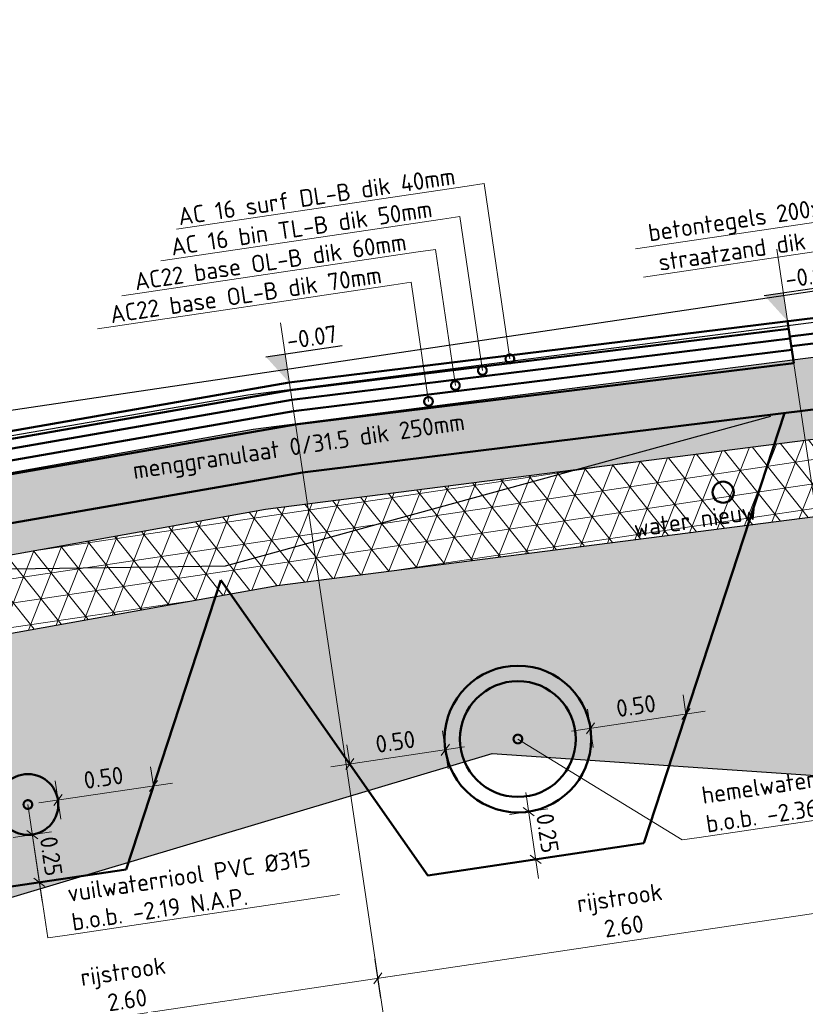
# Model space of a CAD drawing. Header units: metres. Extents: x 0 to 269924, y 0 to 933292.
# Tile 27 of 247: x 133875 to 133879.07, y 465802.43 to 465807.53. Entities that reach past the tile are written whole.
import ezdxf
from ezdxf import colors
from ezdxf.entities.mleader import LeaderData, LeaderLine
from ezdxf.math import Vec2, Vec3

# ---------------------------------------------------------------- set-up
doc = ezdxf.new("R2010")
doc.units = ezdxf.units.M
for name, pattern in [('AL-NAP_LIJN', [15.25, 12, -1.5, 0.25, -1.5]), ('RI-HWA', [7.4, 5, -2.4]), ('RI-VWA', [11, 5, -3, 0, -3])]:
    doc.linetypes.add(name, pattern=pattern)
for name, color, linetype, lineweight in [('B-WE-KL-T18', 10, 'Continuous', 18), ('B-WE-MO-BODEM-AD-50', 253, 'Continuous', 18), ('B-WE-VH-VERHARDING-GD', 253, 'Continuous', 25), ('B-WE-VH-VERHARDING_FUNDERING-AD-50', 253, 'Continuous', 18), ('N-WE-GW-SLEUF-GD', 90, 'Continuous', 50), ('N-WE-KL-ET_LS_OV_LICHTMAST-S', 190, 'Continuous', 25), ('N-WE-RI-T18', 10, 'Continuous', 18), ('N-WE-VH-M', 7, 'Continuous', 18), ('N-WE-VH-VERHARDING-GD', 7, 'Continuous', 50), ('N-WE-VH-VERHARDING-T18', 10, 'Continuous', 18), ('X-XX-AL-NAP-GD', 7, 'AL-NAP_LIJN', 25), ('X-XX-AL-PEILMAAT-SD', 7, 'Continuous', 25)]:
    doc.layers.add(name, color=color, linetype=linetype, lineweight=lineweight)
for name, color, linetype, lineweight, true_color in [('N-WE-KL-WATER-GD', 5, 'KL-WATER-N', 50, 0x0000ff), ('N-WE-RI-HWA-GD', 150, 'RI-HWA', 50, 0x007fff), ('N-WE-RI-VWA-GD', 20, 'RI-VWA', 50, 0xff3f00)]:
    doc.layers.add(name, color=color, linetype=linetype, lineweight=lineweight, true_color=true_color)
doc.layers.add('X-XX-AL-HULPLIJN-G', color=30, linetype='Continuous', lineweight=18, plot=False)
doc.layers.add('X-XX-AL-HULPLIJN-GD', color=30, linetype='Continuous', lineweight=25, plot=False)
doc.styles.add('NLCS-ISO', font='NLCS-ISO.ttf')
doc.styles.add('NLCS-ISO-M200-T18', font='NLCS-ISO.ttf', dxfattribs={"height": 0.36})
doc.styles.add('NLCS-ISO-M50-T18', font='NLCS-ISO.ttf', dxfattribs={"height": 0.09000000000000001})
doc.linetypes.add('KL-WATER-N', pattern='A,7,-0.5,[168,NLCS.SHX,S=0.75,R=0,X=0.75,Y=0],-2', length=9.5)
doc.dimstyles.new('NLCS-M50-T18-SCHRAP_L2_H2', dxfattribs={"dimscale": 0.05, "dimtxt": 2.5, "dimasz": 1.008, "dimexe": 2, "dimexo": 2, "dimgap": 0.7, "dimtad": 1, "dimzin": 0, "dimdsep": 46, "dimtxsty": 'NLCS-ISO-M50-T18', "dimblk": 'OBLIQUE', "dimcen": 0, "dimdle": 2, "dimclrd": 256, "dimclre": 256, "dimclrt": 10, "dimazin": 0, "dimtfac": 1, "dimtdec": 3, "dimtofl": 0, "dimtmove": 0, "dimatfit": 3, "dimldrblk": 'OBLIQUE', "dimfxl": 2, "dimfxlon": 1, "dimtfillclr": 256, "dimtolj": 1, "dimtzin": 0, "dimlwd": -1, "dimlwe": -1, "dimarcsym": 0})

# ---------------------------------------------------------------- blocks, each defined once
blk = doc.blocks.new('_Oblique')
at = {"color": 0, "linetype": 'ByBlock', "lineweight": -2}
blk.add_line((-0.5, -0.5), (0.5, 0.5), dxfattribs=at)
blk = doc.blocks.new('*D275')
at = {"layer": 'Defpoints', "color": 0, "transparency": 16777216}
for p in [(133876.4001365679, 465805.6490864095), (133873.8379340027, 465805.2026079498), (133874.2870240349, 465802.1806370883)]:
    blk.add_point(p, dxfattribs=at)
at = {"layer": 'N-WE-VH-M', "transparency": 16777216}
for p, q in [((133876.8440818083, 465802.6617353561), (133876.8734806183, 465802.4639078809)), ((133876.957694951, 465802.5775210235), (133874.1881102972, 465802.1659376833)), ((133874.2723246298, 465802.2795508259), (133874.3017234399, 465802.0817233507))]:
    blk.add_line(p, q, dxfattribs=at)
at = {"layer": 'N-WE-VH-M', "transparency": 16777216, "xscale": 0.0504, "yscale": 0.0504, "zscale": 0.0504}
for p, rotation in [((133876.8587812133, 465802.5628216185), 8.452767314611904), ((133874.2870240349, 465802.1806370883), 188.4527673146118)]:
    blk.add_blockref('_Oblique', p, dxfattribs=dict(at, rotation=rotation))
at = {"layer": 'N-WE-VH-M', "color": 10, "transparency": 16777216, "insert": (133875.5501185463, 465802.5250456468), "char_height": 0.09000000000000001, "attachment_point": 5, "rotation": 8.45276731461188, "style": 'NLCS-ISO-M50-T18'}
blk.add_mtext('\\A1;rijstrook\\P2.60', dxfattribs=at)
blk = doc.blocks.new('_DotSmall')
at = {"color": 0, "linetype": 'ByBlock', "const_width": 0.5}
blk.add_lwpolyline([(-0.0625, 0, 1), (0.0625, 0, 1)], format="xyb", close=True, dxfattribs=at)
blk = doc.blocks.new('*D272')
at = {"layer": 'Defpoints', "color": 0, "transparency": 16777216}
for p in [(133878.9814483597, 465805.9669770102), (133876.4001365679, 465805.6490864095), (133876.8587812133, 465802.5628216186)]:
    blk.add_point(p, dxfattribs=at)
at = {"layer": 'N-WE-VH-M', "transparency": 16777216}
for p, q in [((133879.4158389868, 465803.0439198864), (133879.4452377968, 465802.8460924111)), ((133879.5294521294, 465802.9597055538), (133876.7598674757, 465802.5481222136)), ((133876.8440818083, 465802.6617353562), (133876.8734806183, 465802.4639078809))]:
    blk.add_line(p, q, dxfattribs=at)
at = {"layer": 'N-WE-VH-M', "transparency": 16777216, "xscale": 0.0504, "yscale": 0.0504, "zscale": 0.0504}
for p, rotation in [((133879.4305383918, 465802.9450061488), 8.452767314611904), ((133876.8587812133, 465802.5628216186), 188.4527673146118)]:
    blk.add_blockref('_Oblique', p, dxfattribs=dict(at, rotation=rotation))
at = {"layer": 'N-WE-VH-M', "color": 10, "transparency": 16777216, "insert": (133878.1218757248, 465802.907230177), "char_height": 0.09000000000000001, "attachment_point": 5, "rotation": 8.45276731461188, "style": 'NLCS-ISO-M50-T18'}
blk.add_mtext('\\A1;rijstrook\\P2.60', dxfattribs=at)
blk = doc.blocks.new('*D273')
at = {"layer": 'Defpoints', "color": 0, "transparency": 16777216}
for p in [(133880.7685103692, 465806.1870551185), (133878.9814483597, 465805.9669770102), (133879.4305383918, 465802.9450061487)]:
    blk.add_point(p, dxfattribs=at)
at = {"layer": 'N-WE-VH-M', "transparency": 16777216}
for p, q in [((133881.1962862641, 465803.3085091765), (133881.2256850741, 465803.1106817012)), ((133881.3098994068, 465803.2242948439), (133879.3316246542, 465802.9303067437)), ((133879.4158389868, 465803.0439198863), (133879.4452377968, 465802.8460924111))]:
    blk.add_line(p, q, dxfattribs=at)
at = {"layer": 'N-WE-VH-M', "transparency": 16777216, "xscale": 0.0504, "yscale": 0.0504, "zscale": 0.0504}
for p, rotation in [((133881.2109856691, 465803.2095954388), 8.452767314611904), ((133879.4305383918, 465802.9450061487), 188.4527673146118)]:
    blk.add_blockref('_Oblique', p, dxfattribs=dict(at, rotation=rotation))
at = {"layer": 'N-WE-VH-M', "color": 10, "transparency": 16777216, "insert": (133880.2979779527, 465803.2306170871), "char_height": 0.09000000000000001, "attachment_point": 5, "rotation": 8.45276731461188, "style": 'NLCS-ISO-M50-T18'}
blk.add_mtext('\\A1;rijstrook\\P1.80', dxfattribs=at)
blk = doc.blocks.new('SAL-PEILMAAT_INFRACAD_H01-SOD')
blk.add_line((-2, 3), (6, 3))
blk.add_solid([(-2, 3), (0, 3), (0, 0)])
at = {"style": 'NLCS-ISO'}
blk.add_attdef('...', (0.3999999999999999, 3.399999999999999), '', height=1.8, dxfattribs=at)
blk = doc.blocks.new('PROFIEL 10')
at = {"layer": 'B-WE-MO-BODEM-AD-50'}
h = blk.add_hatch(dxfattribs=at)
h.set_pattern_fill('AVH-FUNDERING_EPS-SO', color=256, scale=0.025, angle=-8.452767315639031, pattern_type=2)
h.set_pattern_definition([(359.9999999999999, (831.9988096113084, -431.4252173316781), (6.938893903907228e-17, 0.125), []), (59.99999999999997, (831.9988096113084, -431.4252173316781), (-0.1082531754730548, 0.06250000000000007), []), (120, (831.9988096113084, -431.4252173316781), (-0.1082531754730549, -0.06249999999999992), [])])
h.paths.add_polyline_path([(12.36262828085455, -1.050148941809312), (18.50833279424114, -1.17268266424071), (18.50833279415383, -0.835524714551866), (15.35499744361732, -0.7097316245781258), (12.36063511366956, -0.6500297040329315), (9.366269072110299, -0.7395826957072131), (6.705371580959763, -0.819162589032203), (6.70537158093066, -1.219341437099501)])
h = blk.add_hatch(dxfattribs=at)
h.set_pattern_fill('AMO-BODEM_ZAND-SO', color=256, scale=0.05, angle=-1.090782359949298e-09, pattern_type=2)
h.set_pattern_definition([(37.49999999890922, (-135375.3567811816, -466755.2423257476), (-0.003149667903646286, 0.09634118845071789), [0, -0.07600000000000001, 0, -0.085, 0, -0.08125]), (7.499999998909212, (-135375.3567811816, -466755.2423257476), (0.08848883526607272, 0.1411073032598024), [0, -0.041, 0, -0.0685, 0, -0.02625]), (327.4999999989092, (-135375.4182811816, -466755.2423257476), (0.1557070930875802, 0.0002829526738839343), [0, -0.025, 0, -0.09000000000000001, 0, -0.1175]), (317.4999999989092, (-135375.4182811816, -466755.2423257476), (0.1503063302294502, 0.04388377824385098), [0, -0.0125, 0, -0.059, 0, -0.0675])])
h.paths.add_polyline_path([(6.70537158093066, -1.219341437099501), (6.705371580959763, -2.075574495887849), (9.56113439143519, -2.61907249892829), (13.33597194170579, -2.074393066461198), (15.22339071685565, -2.487927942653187), (18.50833279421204, -2.143334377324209), (18.50833279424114, -1.17268266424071), (12.36262828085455, -1.050148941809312)])
at = {"layer": 'B-WE-VH-VERHARDING_FUNDERING-AD-50'}
h = blk.add_hatch(dxfattribs=at)
h.set_pattern_fill('AVH-FUNDERING_02-SO', color=256, scale=0.25, angle=-1.090782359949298e-09, pattern_type=2)
h.set_pattern_definition([(359.9999999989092, (-2015.988896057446, -223.7093315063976), (0.2500000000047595, 0.2499999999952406), [0.03125, -0.21875]), (90, (-2015.988896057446, -223.7093315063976), (-0.2499999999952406, 0.2500000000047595), [0.03125, -0.21875]), (134.9999999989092, (-2015.957646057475, -223.7093315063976), (-0.2499999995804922, 4.759449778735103e-12), [0.044194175, -0.3093592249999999]), (359.9999999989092, (-2015.957646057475, -223.5687065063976), (0.2500000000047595, 0.2499999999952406), [0.03125, -0.21875]), (44.99999999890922, (-2015.942021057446, -223.5843315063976), (4.759435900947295e-12, 0.2499999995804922), [0.022097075, -0.3314563]), (134.9999999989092, (-2015.942021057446, -223.5843315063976), (-0.2499999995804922, 4.759449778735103e-12), [0.022097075, -0.3314563]), (359.9999999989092, (-2015.863896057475, -223.5062065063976), (0.2500000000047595, 0.2499999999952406), [0.044194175, -0.205805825]), (44.99999999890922, (-2015.863896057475, -223.5062065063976), (4.759435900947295e-12, 0.2499999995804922), [0.03125, -0.3223034]), (134.9999999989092, (-2015.819701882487, -223.5062065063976), (-0.2499999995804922, 4.759449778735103e-12), [0.03125, -0.3223034]), (90, (-2015.817021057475, -223.6468315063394), (-0.2499999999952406, 0.2500000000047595), [0.03125, -0.21875]), (44.99999999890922, (-2015.817021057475, -223.6468315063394), (4.759435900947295e-12, 0.2499999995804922), [0.022097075, -0.3314563]), (134.9999999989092, (-2015.801396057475, -223.6312065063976), (-0.2499999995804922, 4.759449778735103e-12), [0.022097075, -0.3314563]), (359.9999999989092, (-2015.957646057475, -223.6468315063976), (0.2500000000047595, 0.2499999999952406), [0.015625, -0.209375]), (359.9999999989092, (-2015.770146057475, -223.5843315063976), (0.2500000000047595, 0.2499999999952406), [0.015625, -0.209375]), (90, (-2015.848271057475, -223.5530815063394), (-0.2499999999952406, 0.2500000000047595), [0.015625, -0.209375]), (134.9999999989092, (-2015.817021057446, -223.6937065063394), (-0.2499999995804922, 4.759449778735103e-12), [0.022097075, -0.3314563]), (134.9999999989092, (-2015.926396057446, -223.5218315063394), (-0.2499999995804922, 4.759449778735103e-12), [0.022097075, -0.3314563]), (44.99999999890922, (-2015.871708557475, -223.6273002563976), (4.759435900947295e-12, 0.2499999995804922), [0.022097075, -0.3314563]), (90, (-2015.902958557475, -223.6780815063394), (-0.2499999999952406, 0.2500000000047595), [0.00390625, -0.24609375]), (90, (-2015.891239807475, -223.5726127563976), (-0.2499999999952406, 0.2500000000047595), [0.00390625, -0.24609375]), (90, (-2015.774052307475, -223.5296440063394), (-0.2499999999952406, 0.2500000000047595), [0.00390625, -0.24609375]), (90, (-2015.770146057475, -223.6624565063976), (-0.2499999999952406, 0.2500000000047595), [0.00390625, -0.24609375])])
h.paths.add_polyline_path([(9.353713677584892, -0.3197704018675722), (8.946456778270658, -0.7521380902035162), (9.366269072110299, -0.7395826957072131), (12.36063511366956, -0.6500297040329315), (15.35499744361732, -0.7097316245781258), (15.77466365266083, -0.7264729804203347), (15.36336978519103, -0.2898150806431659), (12.35854228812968, -0.2299045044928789)])
at = {"layer": 'B-WE-VH-VERHARDING-GD'}
for points in [[(9.347965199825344, -0.1198508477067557), (12.35764536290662, -0.04985084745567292), (15.36695793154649, -0.1098508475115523)], [(9.353713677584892, -0.3197704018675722), (12.35854228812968, -0.2299045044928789), (15.36336978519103, -0.2898150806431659)], [(9.366269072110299, -0.7395826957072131), (12.36063511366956, -0.6500297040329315), (15.35499744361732, -0.7097316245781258)], [(6.70537158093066, -1.219341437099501), (12.36262828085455, -1.050148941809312), (18.50833279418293, -1.17268266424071)]]:
    blk.add_lwpolyline(points, dxfattribs=at)
at = {"layer": 'N-WE-KL-WATER-GD'}
blk.add_circle((14.71833279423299, -0.9112014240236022), 0.055, dxfattribs=at)
at = {"layer": 'X-XX-AL-HULPLIJN-GD'}
blk.add_lwpolyline([(7.588933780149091, -2.193363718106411), (9.56113439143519, -2.61907249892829), (13.33597194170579, -2.074393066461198), (15.22339071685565, -2.487927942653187), (18.50833279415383, -2.143334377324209)], dxfattribs=at)
at = {"layer": 'X-XX-AL-NAP-GD'}
blk.add_lwpolyline([(20.23398783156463, 0.05014915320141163), (-4.18332035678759e-12, 0.05014915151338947)], dxfattribs=at)
at = {"layer": 'B-WE-KL-T18', "insert": (14.87406297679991, -0.9857550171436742), "char_height": 0.09, "attachment_point": 3, "style": 'NLCS-ISO-M50-T18'}
blk.add_mtext_dynamic_manual_height_columns('water nieuw', width=1.034147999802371, gutter_width=12.5, heights=[0], dxfattribs=at)
blk = doc.blocks.new('*D446')
at = {"layer": 'Defpoints', "color": 0, "transparency": 16777216}
for p in [(133877.2085486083, 465803.7467606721), (133876.7139799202, 465803.6732636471), (133877.3011548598, 465803.1236041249)]:
    blk.add_point(p, dxfattribs=at)
at = {"layer": 'N-WE-VH-M', "transparency": 16777216}
for p, q in [((133877.2232480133, 465803.6478469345), (133877.1938492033, 465803.8456744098)), ((133876.6150661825, 465803.6585642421), (133877.3074623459, 465803.7614600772)), ((133876.7139799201, 465803.6732636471), (133876.6992805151, 465803.7721773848))]:
    blk.add_line(p, q, dxfattribs=at)
at = {"layer": 'N-WE-VH-M', "transparency": 16777216, "xscale": 0.0504, "yscale": 0.0504, "zscale": 0.0504}
for p, rotation in [((133877.2085486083, 465803.7467606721), 8.452767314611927), ((133876.7139799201, 465803.6732636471), 188.4527673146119)]:
    blk.add_blockref('_Oblique', p, dxfattribs=dict(at, rotation=rotation))
at = {"layer": 'N-WE-VH-M', "color": 10, "transparency": 16777216, "insert": (133876.9495047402, 465803.7891431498), "char_height": 0.09000000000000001, "attachment_point": 5, "rotation": 8.452767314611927, "style": 'NLCS-ISO-M50-T18'}
blk.add_mtext('\\A1;0.50', dxfattribs=at)
blk = doc.blocks.new('*D447')
at = {"layer": 'Defpoints', "color": 0, "transparency": 16777216}
for p in [(133878.4548617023, 465803.9319731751), (133878.4548617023, 465803.9319731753), (133878.0528992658, 465803.235319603)]:
    blk.add_point(p, dxfattribs=at)
at = {"layer": 'N-WE-VH-M', "transparency": 16777216}
for p, q in [((133878.4548617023, 465803.9319731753), (133878.4401622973, 465804.0308869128)), ((133877.9749924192, 465803.7595624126), (133877.9455936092, 465803.9573898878)), ((133877.8613792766, 465803.8437767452), (133878.5537754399, 465803.9466725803))]:
    blk.add_line(p, q, dxfattribs=at)
at = {"layer": 'N-WE-VH-M', "transparency": 16777216, "xscale": 0.0504, "yscale": 0.0504, "zscale": 0.0504}
for p, rotation in [((133878.4548617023, 465803.9319731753), 8.452767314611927), ((133877.9602930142, 465803.8584761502), 188.4527673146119)]:
    blk.add_blockref('_Oblique', p, dxfattribs=dict(at, rotation=rotation))
at = {"layer": 'N-WE-VH-M', "color": 10, "transparency": 16777216, "insert": (133878.1958178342, 465803.9743556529), "char_height": 0.09000000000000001, "attachment_point": 5, "rotation": 8.452767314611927, "style": 'NLCS-ISO-M50-T18'}
blk.add_mtext('\\A1;0.50', dxfattribs=at)
blk = doc.blocks.new('*D448')
at = {"layer": 'Defpoints', "color": 0, "transparency": 16777216}
for p in [(133876.9575512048, 465803.32528724), (133878.2358896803, 465803.2625135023), (133877.6770270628, 465803.1794618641)]:
    blk.add_point(p, dxfattribs=at)
at = {"layer": 'N-WE-VH-M', "transparency": 16777216}
for p, q in [((133877.6255791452, 465803.5256599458), (133877.6917264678, 465803.0805481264)), ((133877.5413648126, 465803.4120468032), (133877.7391922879, 465803.4414456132)), ((133877.7759408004, 465803.1941612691), (133877.5781133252, 465803.1647624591))]:
    blk.add_line(p, q, dxfattribs=at)
at = {"layer": 'N-WE-VH-M', "transparency": 16777216, "xscale": 0.0504, "yscale": 0.0504, "zscale": 0.0504}
for p, rotation in [((133877.6402785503, 465803.4267462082), 98.45276731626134), ((133877.6770270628, 465803.1794618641), 278.4527673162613)]:
    blk.add_blockref('_Oblique', p, dxfattribs=dict(at, rotation=rotation))
at = {"layer": 'N-WE-VH-M', "color": 10, "transparency": 16777216, "insert": (133877.7377837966, 465803.3148635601), "char_height": 0.09000000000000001, "attachment_point": 5, "rotation": 278.4527673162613, "style": 'NLCS-ISO-M50-T18'}
blk.add_mtext('\\A1;0.25', dxfattribs=at)
blk = doc.blocks.new('*D450')
at = {"layer": 'Defpoints', "color": 0, "transparency": 16777216}
for p in [(133875.6970966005, 465803.5599073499), (133875.6970966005, 465803.5599073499), (133875.2624279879, 465803.0833368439)]:
    blk.add_point(p, dxfattribs=at)
at = {"layer": 'N-WE-VH-M', "transparency": 16777216}
for p, q in [((133875.6970966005, 465803.5599073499), (133875.6823971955, 465803.6588210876)), ((133875.1036141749, 465803.4717109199), (133875.7960103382, 465803.5746067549)), ((133875.2172273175, 465803.3874965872), (133875.1878285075, 465803.5853240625))]:
    blk.add_line(p, q, dxfattribs=at)
at = {"layer": 'N-WE-VH-M', "transparency": 16777216, "xscale": 0.0504, "yscale": 0.0504, "zscale": 0.0504}
for p, rotation in [((133875.6970966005, 465803.5599073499), 8.452767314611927), ((133875.2025279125, 465803.4864103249), 188.4527673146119)]:
    blk.add_blockref('_Oblique', p, dxfattribs=dict(at, rotation=rotation))
at = {"layer": 'N-WE-VH-M', "color": 10, "transparency": 16777216, "insert": (133875.4380527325, 465803.6022898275), "char_height": 0.09000000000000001, "attachment_point": 5, "rotation": 8.452767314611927, "style": 'NLCS-ISO-M50-T18'}
blk.add_mtext('\\A1;0.50', dxfattribs=at)
blk = doc.blocks.new('*D451')
at = {"layer": 'Defpoints', "color": 0, "transparency": 16777216}
for p in [(133874.4974270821, 465803.2223968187), (133875.5556824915, 465803.1269169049), (133875.1066388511, 465803.0601852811)]:
    blk.add_point(p, dxfattribs=at)
at = {"layer": 'N-WE-VH-M', "transparency": 16777216}
for p, q in [((133875.0551909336, 465803.4063833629), (133875.1213382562, 465802.9612715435)), ((133874.9709766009, 465803.2927702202), (133875.1688040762, 465803.3221690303)), ((133875.2055525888, 465803.0748846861), (133875.0077251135, 465803.045485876))]:
    blk.add_line(p, q, dxfattribs=at)
at = {"layer": 'N-WE-VH-M', "transparency": 16777216, "xscale": 0.0504, "yscale": 0.0504, "zscale": 0.0504}
for p, rotation in [((133875.0698903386, 465803.3074696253), 98.45276731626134), ((133875.1066388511, 465803.0601852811), 278.4527673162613)]:
    blk.add_blockref('_Oblique', p, dxfattribs=dict(at, rotation=rotation))
at = {"layer": 'N-WE-VH-M', "color": 10, "transparency": 16777216, "insert": (133875.167395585, 465803.1955869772), "char_height": 0.09000000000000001, "attachment_point": 5, "rotation": 278.4527673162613, "style": 'NLCS-ISO-M50-T18'}
blk.add_mtext('\\A1;0.25', dxfattribs=at)

msp = doc.modelspace()

# ---------------------------------------------------------------- block references
at = {"layer": 'N-WE-KL-ET_LS_OV_LICHTMAST-S', "rotation": 8.452767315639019}
msp.add_blockref('PROFIEL 10', (133863.9549930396, 465803.8190538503), dxfattribs=at)

# ---------------------------------------------------------------- next in the draw order: linework, layer by layer
at = {"layer": 'N-WE-GW-SLEUF-GD'}
for p, q in [((133878.2358896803, 465803.2625135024), (133878.9649283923, 465805.491391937)), ((133875.5556824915, 465803.126916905), (133876.0460667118, 465804.6261607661)), ((133876.0460667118, 465804.6261607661), (133877.1179418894, 465803.0963771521)), ((133877.1179418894, 465803.0963771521), (133878.2358896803, 465803.2625135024)), ((133874.6578177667, 465802.9934867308), (133875.5556824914, 465803.126916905))]:
    msp.add_line(p, q, dxfattribs=at)
at = {"layer": 'N-WE-RI-HWA-GD', "linetype": 'Continuous'}
for radius in [0.38, 0.3]:
    msp.add_circle((133877.5844208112, 465803.8026184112), radius, dxfattribs=at)
at = {"layer": 'N-WE-RI-VWA-GD', "linetype": 'Continuous'}
msp.add_circle((133875.0467387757, 465803.463258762), 0.1575, dxfattribs=at)
at = {"layer": 'N-WE-VH-VERHARDING-GD'}
for points in [[(133880.7685103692, 465806.1870551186), (133876.4001365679, 465805.6490864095), (133873.8379340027, 465805.2026079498)], [(133878.9932115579, 465805.8878212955), (133880.7802735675, 465806.1078994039)], [(133879.0005635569, 465805.8383489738), (133880.7876255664, 465806.0584270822)], [(133881.2547803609, 465805.976243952), (133881.2843844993, 465805.7770348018), (133876.4692453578, 465805.1840465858), (133873.4700207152, 465804.6614145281), (133873.4192811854, 465804.9584159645)], [(133878.9814483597, 465805.9669770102), (133879.0137971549, 465805.749298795)], [(133878.9873299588, 465805.9273991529), (133876.4060181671, 465805.6095085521), (133873.8438156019, 465805.1630300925)], [(133878.9946819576, 465805.8779268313), (133876.413370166, 465805.5600362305), (133873.8511676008, 465805.1135577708)], [(133879.0035043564, 465805.8185600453), (133876.4221925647, 465805.5006694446), (133873.8599899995, 465805.0541909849)], [(133879.0137971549, 465805.749298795), (133876.4324853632, 465805.4314081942), (133873.870282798, 465804.9849297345)]]:
    msp.add_lwpolyline(points, dxfattribs=at)
at = {"layer": 'X-XX-AL-HULPLIJN-G'}
for points in [[(133878.9259177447, 465806.340647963), (133880.0876430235, 465798.5232846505)], [(133876.3541605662, 465805.9584634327), (133877.5158858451, 465798.1411001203)]]:
    msp.add_lwpolyline(points, dxfattribs=at)
at = {"layer": 'X-XX-AL-HULPLIJN-GD', "flags": 128}
for points in [[(133876.0703969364, 465804.7005451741), (133878.8936987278, 465805.4750182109)], [(133873.4870675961, 465804.6643850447), (133876.0703969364, 465804.7005451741)]]:
    msp.add_lwpolyline(points, dxfattribs=at)

# ---------------------------------------------------------------- next in the draw order: block references
at = {"layer": 'X-XX-AL-PEILMAAT-SD', "xscale": 0.05, "yscale": 0.05, "zscale": 0.05, "rotation": 8.452767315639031}
for p, values in [((133878.9814483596, 465805.9669770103), {'...': '-0.13'}), ((133876.400136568, 465805.6490864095), {'...': '-0.07'})]:
    msp.add_blockref('SAL-PEILMAAT_INFRACAD_H01-SOD', p, dxfattribs=at).add_auto_attribs(values)

# ---------------------------------------------------------------- next in the draw order: texts
at = {"layer": 'N-WE-VH-VERHARDING-T18', "insert": (133876.4508596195, 465805.3077660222), "char_height": 0.09000000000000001, "attachment_point": 5, "rotation": 8.45276731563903, "style": 'NLCS-ISO-M50-T18'}
msp.add_mtext_dynamic_manual_height_columns('menggranulaat 0/31.5 dik 250mm', width=2.079466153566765, gutter_width=0.4500000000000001, heights=[0], dxfattribs=at)

# ---------------------------------------------------------------- next in the draw order: dimensions: what is measured, and where the dimension line sits
at = {"layer": 'N-WE-VH-M'}
for base, p1, p2, picture, middle in [((133879.4305383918, 465802.9450061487), (133880.7685103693, 465806.1870551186), (133878.9814483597, 465805.9669770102), '*D273', (133880.2979779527, 465803.2306170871)), ((133876.8587812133, 465802.5628216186), (133878.9814483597, 465805.9669770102), (133876.4001365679, 465805.6490864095), '*D272', (133878.1218757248, 465802.907230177)), ((133874.2870240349, 465802.1806370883), (133876.4001365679, 465805.6490864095), (133873.8379340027, 465805.2026079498), '*D275', (133875.5501185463, 465802.5250456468))]:
    dim = msp.add_linear_dim(base=base, p1=p1, p2=p2, angle=188.4527673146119, text='rijstrook\\P<>', dimstyle='NLCS-M50-T18-SCHRAP_L2_H2', dxfattribs=at)
    dim.commit()
    dim.dimension.update_dxf_attribs({"geometry": picture, "text_midpoint": middle})
for base, p1, p2, angle, picture, middle in [((133878.4548617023, 465803.9319731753), (133878.0528992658, 465803.2353196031), (133878.4548617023, 465803.9319731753), 8.452767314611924, '*D447', (133878.2075773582, 465803.8952246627)), ((133877.2085486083, 465803.7467606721), (133876.7139799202, 465803.6732636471), (133877.3011548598, 465803.1236041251), 8.452767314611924, '*D446', (133876.9612642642, 465803.7100121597)), ((133875.6970966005, 465803.5599073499), (133875.2624279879, 465803.083336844), (133875.6970966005, 465803.5599073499), 8.452767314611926, '*D450', (133875.4498122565, 465803.5231588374)), ((133877.6770270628, 465803.1794618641), (133876.9575512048, 465803.32528724), (133878.2358896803, 465803.2625135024), 98.45276731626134, '*D448', (133877.6586528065, 465803.3031040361)), ((133875.1066388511, 465803.0601852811), (133874.4974270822, 465803.2223968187), (133875.5556824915, 465803.126916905), 98.45276731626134, '*D451', (133875.0882645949, 465803.1838274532))]:
    dim = msp.add_linear_dim(base=base, p1=p1, p2=p2, angle=angle, dimstyle='NLCS-M50-T18-SCHRAP_L2_H2', dxfattribs=at)
    dim.commit()
    dim.dimension.update_dxf_attribs({"geometry": picture, "text_midpoint": middle, "dimtype": 160})

# ---------------------------------------------------------------- next in the draw order: leaders
at = {"layer": 'N-WE-RI-T18'}
ml = msp.add_multileader_mtext('Standard', dxfattribs=at)
ml.set_content('hemelwaterriool beton %%C600\\Pb.o.b. -2.36 N.A.P.', color=256, style='NLCS-ISO-M50-T18')
ml.set_leader_properties(color=256, linetype='ByLayer', lineweight=-1)
ml.set_arrow_properties(name='DOTSMALL')
ml.build(insert=Vec2(0, 0))
ml.multileader.update_dxf_attribs({"text_left_attachment_type": 5, "text_right_attachment_type": 5, "dogleg_length": 0.09000000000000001, "arrow_head_size": 0.09})
ctx = ml.context
ctx.base_point, ctx.char_height, ctx.arrow_head_size, ctx.landing_gap_size, ctx.plane_origin, ctx.plane_x_axis, ctx.plane_y_axis = Vec3(133878.5235273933, 465803.2929900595), 0.09000000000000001, 0.09, 0.04500000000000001, Vec3(133877.6285190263, 465803.5058771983), Vec3(0.9891373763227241, 0.1469940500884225), Vec3(-0.1469940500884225, 0.9891373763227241)
ctx.left_attachment, ctx.right_attachment = 5, 5
notes = []
notes.append((ctx, [(0, (1, 1, 0), (133878.4345050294, 465803.279760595), (0.9891373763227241, 0.1469940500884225), 0.09000000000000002, [(0, [(133877.5844208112, 465803.8026184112)], 0, [])])]))
ctx.mtext.insert, ctx.mtext.text_direction, ctx.mtext.rotation, ctx.mtext.flow_direction = Vec3(133878.5301141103, 465803.5548022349), Vec3(0.9891373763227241, 0.1469940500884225), 8.730516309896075e-13, 5
ml = msp.add_multileader_mtext('Standard', dxfattribs=at)
ml.set_content('vuilwaterriool PVC %%C315\\Pb.o.b. -2.19 N.A.P.', color=256, style='NLCS-ISO-M50-T18')
ml.set_leader_properties(color=256, linetype='ByLayer', lineweight=-1)
ml.set_arrow_properties(name='DOTSMALL')
ml.build(insert=Vec2(0, 0))
ml.multileader.update_dxf_attribs({"text_left_attachment_type": 5, "text_right_attachment_type": 5, "dogleg_length": 0.09000000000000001, "arrow_head_size": 0.09})
ctx = ml.context
ctx.base_point, ctx.char_height, ctx.arrow_head_size, ctx.landing_gap_size, ctx.plane_origin, ctx.plane_x_axis, ctx.plane_y_axis = Vec3(133875.238479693, 465802.7852850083), 0.09000000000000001, 0.09, 0.04500000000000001, Vec3(133875.0654805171, 465803.3371437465), Vec3(0.9891373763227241, 0.1469940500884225), Vec3(-0.1469940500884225, 0.9891373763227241)
ctx.left_attachment, ctx.right_attachment = 5, 5
notes.append((ctx, [(0, (1, 1, 0), (133875.1494573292, 465802.7720555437), (0.9891373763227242, 0.1469940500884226), 0.09000000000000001, [(0, [(133875.0467387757, 465803.463258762)], 0, [])])]))
ctx.mtext.insert, ctx.mtext.text_direction, ctx.mtext.rotation, ctx.mtext.flow_direction = Vec3(133875.2450664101, 465803.0470971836), Vec3(0.9891373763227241, 0.1469940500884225), 8.730516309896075e-13, 5
at = {"layer": 'N-WE-VH-VERHARDING-T18'}
ml = msp.add_multileader_mtext('Standard', dxfattribs=at)
ml.set_content('', color=256, style='NLCS-ISO-M200-T18')
ml.set_leader_properties(color=256, linetype='ByLayer', lineweight=-1)
ml.build(insert=Vec2(0, 0))
ml.multileader.update_dxf_attribs({"has_dogleg": 0, "text_left_attachment_type": 5, "text_right_attachment_type": 5, "dogleg_length": 0.36, "arrow_head_size": 0.36})
ctx = ml.context
ctx.base_point, ctx.char_height, ctx.arrow_head_size, ctx.landing_gap_size, ctx.plane_origin = Vec3(135697.3917517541, 466805.7658595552), 0.36, 0.36, 0.18, Vec3(135695.696623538, 466805.188890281)
ctx.left_attachment, ctx.right_attachment = 5, 5
notes.append((ctx, [(0, (0, 0, 0), (0, 0), (1, 0), 1, [])]))
ctx.mtext.insert, ctx.mtext.rotation, ctx.mtext.flow_direction = Vec3(135697.5717517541, 466806.1258595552), -0.1475286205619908, 5
ml = msp.add_multileader_mtext('Standard', dxfattribs=at)
ml.set_content('AC 16 surf DL-B dik 40mm', color=256, style='NLCS-ISO-M50-T18')
ml.set_leader_properties(color=256, linetype='ByLayer', lineweight=-1)
ml.set_arrow_properties(name='DOTSMALL')
ml.build(insert=Vec2(0, 0))
ml.multileader.update_dxf_attribs({"text_left_attachment_type": 5, "text_right_attachment_type": 5, "dogleg_length": 0.09000000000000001, "arrow_head_size": 0.09})
ctx = ml.context
ctx.base_point, ctx.char_height, ctx.arrow_head_size, ctx.landing_gap_size, ctx.plane_origin, ctx.plane_x_axis, ctx.plane_y_axis = Vec3(133875.7898232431, 465806.4392067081), 0.09000000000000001, 0.09, 0.04500000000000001, Vec3(133877.6723493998, 465805.5794979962), Vec3(0.9891373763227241, 0.1469940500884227), Vec3(-0.1469940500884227, 0.9891373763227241)
ctx.left_attachment, ctx.right_attachment = 5, 5
notes.append((ctx, [(0, (1, 1, 0), (133877.4100302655, 465806.6799829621), (-0.9891373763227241, -0.1469940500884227), 0.09000000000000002, [(0, [(133877.5429532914, 465805.7721985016)], 0, [])])]))
ctx.mtext.insert, ctx.mtext.text_direction, ctx.mtext.rotation, ctx.mtext.flow_direction = Vec3(133875.8184590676, 465806.5526482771), Vec3(0.9891373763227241, 0.1469940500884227), 8.732459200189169e-13, 5
ml = msp.add_multileader_mtext('Standard', dxfattribs=at)
ml.set_content('betontegels 200x200x80', color=256, style='NLCS-ISO-M50-T18')
ml.set_leader_properties(color=256, linetype='ByLayer', lineweight=-1)
ml.set_arrow_properties(name='DOTSMALL')
ml.build(insert=Vec2(0, 0))
ml.multileader.update_dxf_attribs({"text_left_attachment_type": 5, "text_right_attachment_type": 5, "dogleg_length": 0.09000000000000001, "arrow_head_size": 0.09})
ctx = ml.context
ctx.base_point, ctx.char_height, ctx.arrow_head_size, ctx.landing_gap_size, ctx.plane_origin, ctx.plane_x_axis, ctx.plane_y_axis = Vec3(133878.2257682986, 465806.3462665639), 0.09000000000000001, 0.09, 0.04500000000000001, Vec3(133879.6952169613, 465805.4319426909), Vec3(0.9891373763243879, 0.1469940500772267), Vec3(-0.1469940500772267, 0.9891373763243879)
ctx.left_attachment, ctx.right_attachment = 5, 5
notes.append((ctx, [(0, (1, 1, 0), (133879.7035395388, 465806.5658756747), (-0.989137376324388, -0.1469940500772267), 0.09000000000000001, [(0, [(133879.7857698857, 465806.0125396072)], 0, [])])]))
ctx.mtext.insert, ctx.mtext.text_direction, ctx.mtext.rotation, ctx.mtext.flow_direction = Vec3(133878.2530811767, 465806.4686103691), Vec3(0.9891373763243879, 0.1469940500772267), -1.044572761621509e-11, 5
ml = msp.add_multileader_mtext('Standard', dxfattribs=at)
ml.set_content('AC 16 bin TL-B dik 50mm', color=256, style='NLCS-ISO-M50-T18')
ml.set_leader_properties(color=256, linetype='ByLayer', lineweight=-1)
ml.set_arrow_properties(name='DOTSMALL')
ml.build(insert=Vec2(0, 0))
ml.multileader.update_dxf_attribs({"text_left_attachment_type": 5, "text_right_attachment_type": 5, "dogleg_length": 0.09000000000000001, "arrow_head_size": 0.09})
ctx = ml.context
ctx.base_point, ctx.char_height, ctx.arrow_head_size, ctx.landing_gap_size, ctx.plane_origin, ctx.plane_x_axis, ctx.plane_y_axis = Vec3(133875.752524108, 465806.2820164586), 0.09000000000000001, 0.09, 0.04500000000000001, Vec3(133877.5460279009, 465805.4090782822), Vec3(0.9891373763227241, 0.1469940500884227), Vec3(-0.1469940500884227, 0.9891373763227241)
ctx.left_attachment, ctx.right_attachment = 5, 5
notes.append((ctx, [(0, (1, 1, 0), (133877.2837087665, 465806.5095632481), (-0.9891373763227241, -0.1469940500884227), 0.09000000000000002, [(0, [(133877.4004923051, 465805.7118198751)], 0, [])])]))
ctx.mtext.insert, ctx.mtext.text_direction, ctx.mtext.rotation, ctx.mtext.flow_direction = Vec3(133875.7811599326, 465806.3954580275), Vec3(0.9891373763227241, 0.1469940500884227), 8.732459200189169e-13, 5
ml = msp.add_multileader_mtext('Standard', dxfattribs=at)
ml.set_content('straatzand dik 50mm', color=256, style='NLCS-ISO-M50-T18')
ml.set_leader_properties(color=256, linetype='ByLayer', lineweight=-1)
ml.set_arrow_properties(name='DOTSMALL')
ml.build(insert=Vec2(0, 0))
ml.multileader.update_dxf_attribs({"text_left_attachment_type": 5, "text_right_attachment_type": 5, "dogleg_length": 0.09000000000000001, "arrow_head_size": 0.09})
ctx = ml.context
ctx.base_point, ctx.char_height, ctx.arrow_head_size, ctx.landing_gap_size, ctx.plane_origin, ctx.plane_x_axis, ctx.plane_y_axis = Vec3(133878.2774915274, 465806.2023057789), 0.09000000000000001, 0.09, 0.04500000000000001, Vec3(133879.5688954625, 465805.2615229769), Vec3(0.9891373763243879, 0.1469940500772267), Vec3(-0.1469940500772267, 0.9891373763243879)
ctx.left_attachment, ctx.right_attachment = 5, 5
notes.append((ctx, [(0, (1, 1, 0), (133879.5772180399, 465806.3954559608), (-0.989137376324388, -0.1469940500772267), 0.09000000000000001, [(0, [(133879.6442486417, 465805.9444004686)], 0, [])])]))
ctx.mtext.insert, ctx.mtext.text_direction, ctx.mtext.rotation, ctx.mtext.flow_direction = Vec3(133878.3061273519, 465806.3157473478), Vec3(0.9891373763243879, 0.1469940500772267), -1.044572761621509e-11, 5
ml = msp.add_multileader_mtext('Standard', dxfattribs=at)
ml.set_content('AC22 base OL-B dik 60mm', color=256, style='NLCS-ISO-M50-T18')
ml.set_leader_properties(color=256, linetype='ByLayer', lineweight=-1)
ml.set_arrow_properties(name='DOTSMALL')
ml.build(insert=Vec2(0, 0))
ml.multileader.update_dxf_attribs({"text_left_attachment_type": 5, "text_right_attachment_type": 5, "dogleg_length": 0.09000000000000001, "arrow_head_size": 0.09})
ctx = ml.context
ctx.base_point, ctx.char_height, ctx.arrow_head_size, ctx.landing_gap_size, ctx.plane_origin, ctx.plane_x_axis, ctx.plane_y_axis = Vec3(133875.5638869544, 465806.1023361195), 0.09000000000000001, 0.09, 0.04500000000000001, Vec3(133877.4197064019, 465805.2386585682), Vec3(0.9891373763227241, 0.1469940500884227), Vec3(-0.1469940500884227, 0.9891373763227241)
ctx.left_attachment, ctx.right_attachment = 5, 5
notes.append((ctx, [(0, (1, 1, 0), (133877.1573872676, 465806.3391435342), (-0.9891373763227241, -0.1469940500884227), 0.09000000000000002, [(0, [(133877.2605625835, 465805.6341310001)], 0, [])])]))
ctx.mtext.insert, ctx.mtext.text_direction, ctx.mtext.rotation, ctx.mtext.flow_direction = Vec3(133875.5925227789, 465806.2157776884), Vec3(0.9891373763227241, 0.1469940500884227), 8.732459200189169e-13, 5
ml = msp.add_multileader_mtext('Standard', dxfattribs=at)
ml.set_content('AC22 base OL-B dik 70mm', color=256, style='NLCS-ISO-M50-T18')
ml.set_leader_properties(color=256, linetype='ByLayer', lineweight=-1)
ml.set_arrow_properties(name='DOTSMALL')
ml.build(insert=Vec2(0, 0))
ml.multileader.update_dxf_attribs({"text_left_attachment_type": 5, "text_right_attachment_type": 5, "dogleg_length": 0.09000000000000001, "arrow_head_size": 0.09})
ctx = ml.context
ctx.base_point, ctx.char_height, ctx.arrow_head_size, ctx.landing_gap_size, ctx.plane_origin, ctx.plane_x_axis, ctx.plane_y_axis = Vec3(133875.4375654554, 465805.9319164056), 0.09000000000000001, 0.09, 0.04500000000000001, Vec3(133877.293384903, 465805.0682388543), Vec3(0.9891373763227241, 0.1469940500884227), Vec3(-0.1469940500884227, 0.9891373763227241)
ctx.left_attachment, ctx.right_attachment = 5, 5
notes.append((ctx, [(0, (1, 1, 0), (133877.0310657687, 465806.1687238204), (-0.9891373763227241, -0.1469940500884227), 0.09000000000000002, [(0, [(133877.1211983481, 465805.5514771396)], 0, [])])]))
ctx.mtext.insert, ctx.mtext.text_direction, ctx.mtext.rotation, ctx.mtext.flow_direction = Vec3(133875.46620128, 465806.0453579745), Vec3(0.9891373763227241, 0.1469940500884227), 8.732459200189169e-13, 5
for ctx, leaders in notes:
    for number, flags, end, landing, length, lines in leaders:
        leader = LeaderData()
        leader.index, (leader.has_last_leader_line, leader.has_dogleg_vector, leader.attachment_direction) = number, flags
        leader.last_leader_point, leader.dogleg_vector, leader.dogleg_length = Vec3(end), Vec3(landing), length
        for number, points, colour, breaks in lines:
            line = LeaderLine()
            line.index, line.vertices, line.color, line.breaks = number, Vec3.list(points), colors.encode_raw_color(colour), breaks
            leader.lines.append(line)
        ctx.leaders.append(leader)

doc.saveas('drawing.dxf')
